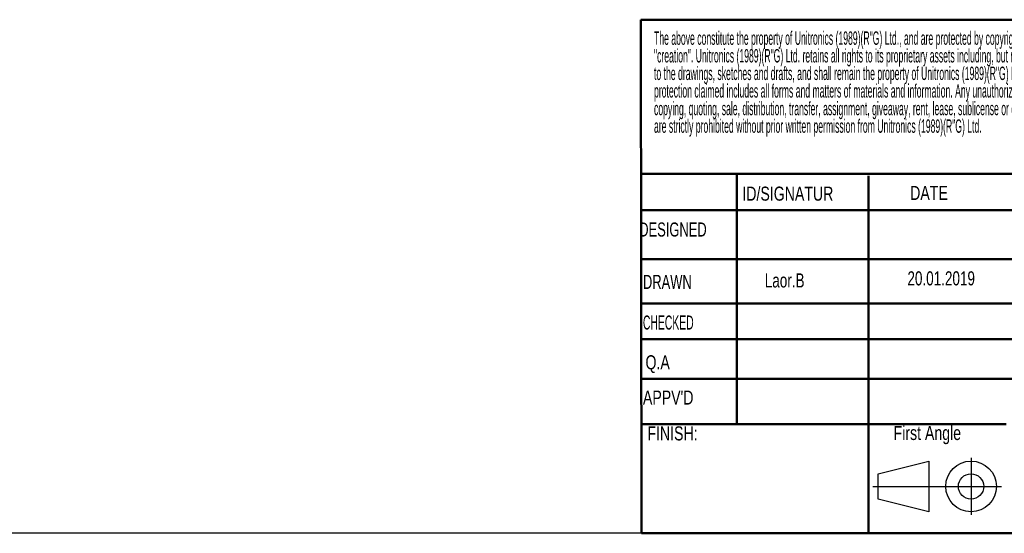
# Model space of a CAD drawing. Header units: millimetres. Extents: x 802 to 9345, y -804 to 1180.
# Tile 135 of 189: x 5407 to 5793, y -804 to -603. Entities that reach past the tile are written whole.
import ezdxf

# ---------------------------------------------------------------- set-up
doc = ezdxf.new("R2010")
doc.units = ezdxf.units.MM
doc.header["$LTSCALE"] = 30.734
doc.layers.get('0').update_dxf_attribs({"linetype": 'CONTINUOUS'})
doc.styles.add('SLDTEXTSTYLE0', font='TXT', dxfattribs={"width": 0.75})
doc.styles.add('SLDTEXTSTYLE1', font='TXT', dxfattribs={"width": 0.686449})
doc.styles.add('SLDTEXTSTYLE3', font='TXT', dxfattribs={"width": 0.482098})
doc.styles.add('SLDTEXTSTYLE4', font='TXT', dxfattribs={"width": 0.551421})

# ---------------------------------------------------------------- blocks, each defined once
blk = doc.blocks.new('Block1')
for p, q in [((305.62, 18.94), (305.62, 12.19)), ((294.62, 17.06), (300.62, 18.56)), ((300.62, 18.56), (300.62, 12.56)), ((294.62, 14.06), (294.62, 17.06)), ((293.98, 15.56), (309.24, 15.56)), ((300.62, 12.56), (294.62, 14.06))]:
    blk.add_line(p, q)
for radius in [3, 1.5]:
    blk.add_circle((305.62, 15.56), radius)
blk = doc.blocks.new('SW_NOTE_0')
at = {"color": 0, "char_height": 1.5875, "attachment_point": 1, "style": 'SLDTEXTSTYLE3'}
for s, insert in [('The above constitute the property of Unitronics (1989)(R"G) Ltd., and are protected by copyright laws as its', (0, 2.05)), ('"creation". Unitronics (1989)(R"G) Ltd. retains all rights to its proprietary assets including, but not limited', (0, -0.04)), ('to the drawings, sketches and drafts, and shall remain the property of Unitronics (1989)(R"G) Ltd. Copyright', (0, -2.12)), ('protection claimed includes all forms and matters of materials and information. Any unauthorized use,', (0, -4.2)), ('copying, quoting, sale, distribution, transfer, assignment, giveaway, rent, lease, sublicense or dispose thereof', (0, -6.29)), ('are strictly prohibited without prior written permission from Unitronics (1989)(R"G) Ltd.', (0, -8.37))]:
    blk.add_mtext(s, dxfattribs=dict(at, insert=insert))

msp = doc.modelspace()

# ---------------------------------------------------------------- linework, layer by layer
at = {"color": 7, "linetype": 'Continuous', "lineweight": 50}
for p, q in [((5650.31, -602.79), (6148.69, -602.79)), ((5650.31, -602.79), (5650.64, -804)), ((6148.69, -663.2), (5650.41, -663.2)), ((5687.96, -663.2), (5687.96, -761.24)), ((5739.56, -663.98), (5739.56, -804)), ((5920.65, -677.47), (5650.43, -677.47)), ((5920.65, -696.66), (5650.47, -696.66)), ((5920.65, -714.03), (5650.49, -714.03)), ((5920.65, -727.99), (5650.52, -727.99)), ((5652.51, -743.5), (5650.54, -743.5)), ((5652.51, -743.5), (6148.69, -743.5)), ((5793.56, -761.24), (5650.57, -761.24)), ((5650.64, -804), (6148.69, -804))]:
    msp.add_line(p, q, dxfattribs=at)
msp.add_line((9344.74, -804), (801.94, -803.77))

# ---------------------------------------------------------------- block references
at = {"xscale": 3.307392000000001, "yscale": 3.307392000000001, "zscale": 3.307392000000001}
msp.add_blockref('SW_NOTE_0', (5655.54, -614.16), dxfattribs=at)
at = {"color": 7, "linetype": 'Continuous', "xscale": 3.307392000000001, "yscale": 3.307392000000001, "zscale": 3.307392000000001}
msp.add_blockref('Block1', (4768.93, -837.1), dxfattribs=at)

# ---------------------------------------------------------------- texts
at = {"color": 7, "linetype": 'Continuous', "lineweight": 0, "attachment_point": 1}
for s, insert, char_height, style in [('ID/SIGNATUR', (5690.16, -668.18), 5.5123, 'SLDTEXTSTYLE0'), ('DATE', (5755.89, -667.91), 5.512, 'SLDTEXTSTYLE0'), ('DRAWN', (5651.21, -702.76), 5.512, 'SLDTEXTSTYLE1'), ('Q.A', (5652.2, -734.24), 5.512, 'SLDTEXTSTYLE0'), ("APPV'D", (5651.2, -748.07), 5.512, 'SLDTEXTSTYLE0')]:
    msp.add_mtext(s, dxfattribs=dict(at, insert=insert, char_height=char_height, style=style))
at = {"attachment_point": 1}
for s, insert, char_height, style in [('DESIGNED', (5649.75, -682.23), 5.512, 'SLDTEXTSTYLE1'), ('{\\fArial|b0|i0|c177|p34;20.01.2019}', (5754.81, -701.36), 5.5123, 'SLDTEXTSTYLE1'), ('{\\fArial|b0|i0|c0|p34;Laor.B}', (5698.93, -702.17), 5.5123, 'SLDTEXTSTYLE1'), ('CHECKED', (5651.2, -718.67), 5.512, 'SLDTEXTSTYLE4'), ('FINISH:', (5652.95, -762.1), 5.512, 'SLDTEXTSTYLE0'), ('First Angle', (5749.4, -761.94), 5.5123, 'SLDTEXTSTYLE0')]:
    msp.add_mtext(s, dxfattribs=dict(at, insert=insert, char_height=char_height, style=style))

doc.saveas('drawing.dxf')
